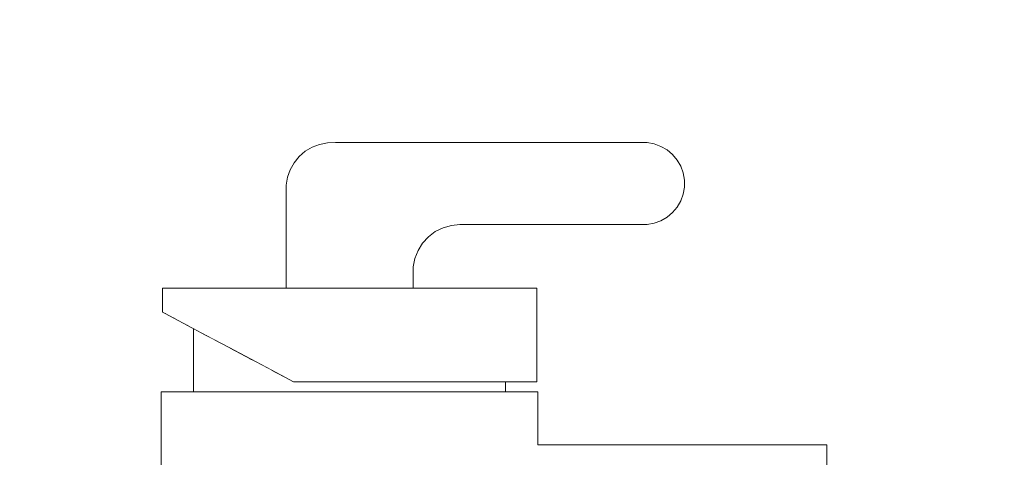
# Model space of a CAD drawing. Header units: millimetres. Extents: x 58537 to 97688, y -8921 to 14216.
# Tile 96 of 189: x 68588 to 68699, y 942 to 991. Entities that reach past the tile are written whole.
import ezdxf

# ---------------------------------------------------------------- set-up
doc = ezdxf.new("R2010")
doc.units = ezdxf.units.MM
doc.header["$MEASUREMENT"] = 0
doc.linetypes.add('Wipeout_Contour', pattern=[1000, 0, -1000])
doc.layers.add('Nowe_A-Armatura', color=7, linetype='Continuous')
doc.layers.add('Nowe_A-Wymiary-Zewnętrzne', color=7, linetype='Continuous')
doc.layers.add('Nowe_A-Armatura_Nr_pióra__2', color=8, linetype='Continuous', lineweight=13)
doc.layers.add('Nowe_A-Wymiary-Zewnętrzne_Nr_pióra__46', color=5, linetype='Continuous', lineweight=15)
doc.layers.add('Nowe_A-Wymiary-Zewnętrzne_Nr_pióra__45', color=7, linetype='Continuous', lineweight=15, true_color=0x40a5ff)
doc.layers.add('Nowe_A-Wymiary-Zewnętrzne_Nr_pióra__85', color=7, linetype='Continuous', lineweight=13, true_color=0x80c2ff)
doc.styles.add('STYL_AUTOMATYCZNY_2', font='arial.ttf')
doc.dimstyles.new('STYL_AUTOMATYCZNY__1', dxfattribs={"dimtxt": 125, "dimasz": 47.5, "dimexe": 0.18, "dimexo": 20, "dimgap": 0, "dimtad": 1, "dimdec": 1, "dimlfac": 0.1, "dimzin": 0, "dimdsep": 46, "dimtxsty": 'STYL_AUTOMATYCZNY_2', "dimblk": 'ARROWHEAD_11', "dimblk1": 'ARROWHEAD_11', "dimblk2": 'ARROWHEAD_11', "dimcen": 0.09, "dimclrd": 256, "dimclre": 256, "dimclrt": 5, "dimadec": 1, "dimazin": 0, "dimtfac": 1, "dimtdec": 4, "dimtmove": 0, "dimatfit": 3, "dimfxl": 0, "dimtolj": 1, "dimtzin": 0, "dimarcsym": 0})

# ---------------------------------------------------------------- blocks, each defined once
blk = doc.blocks.new('ElemPrzekroju_385')
at = {"color": 254, "linetype": 'Wipeout_Contour', "lineweight": 0, "ltscale": 274610.311916}
blk.add_wipeout([(68646.09, 950.12), (68646.09, 960.62), (68645.77, 960.62), (68645.77, 950.12)], dxfattribs=at).dxf.layer = 'Nowe_A-Armatura'
at = {"color": 254, "linetype": 'Wipeout_Contour', "lineweight": 0, "ltscale": 343262.877886}
blk.add_wipeout([(68645.91, 949), (68645.91, 942.4), (68646.07, 942.89), (68646.23, 943.05), (68646.23, 949)], dxfattribs=at).dxf.layer = 'Nowe_A-Armatura'
at = {"color": 254, "linetype": 'Wipeout_Contour', "lineweight": 0, "ltscale": 274607.779251}
blk.add_wipeout([(68645.77, 950.12), (68645.77, 960.62), (68644.82, 960.62), (68644.82, 950.12)], dxfattribs=at).dxf.layer = 'Nowe_A-Armatura'
at = {"color": 254, "linetype": 'Wipeout_Contour', "lineweight": 0, "ltscale": 411911.522493}
blk.add_wipeout([(68644.95, 949), (68644.95, 940.11), (68645.08, 940.59), (68645.49, 941.64), (68645.91, 942.38), (68645.91, 949)], dxfattribs=at).dxf.layer = 'Nowe_A-Armatura'
at = {"layer": 'Nowe_A-Armatura_Nr_pióra__2', "color": 8, "linetype": 'Continuous', "lineweight": 13}
for p, q in [((68646.09, 950.12), (68645.77, 950.12)), ((68646.23, 949), (68645.91, 949))]:
    blk.add_line(p, q, dxfattribs=at)
at = {"color": 254, "linetype": 'Wipeout_Contour', "lineweight": 0, "ltscale": 274602.790875}
blk.add_wipeout([(68643.28, 960.62), (68643.28, 950.12), (68644.82, 950.12), (68644.82, 960.62)], dxfattribs=at).dxf.layer = 'Nowe_A-Armatura'
at = {"color": 254, "linetype": 'Wipeout_Contour', "lineweight": 0, "ltscale": 1029755.847911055}
blk.add_wipeout([(68643.4, 949), (68643.4, 855.2), (68644.95, 855.2), (68644.95, 924.99), (68644.58, 925.8), (68644.09, 927.3), (68643.73, 928.96), (68643.5, 930.73), (68643.43, 932.55), (68643.5, 934.37), (68643.73, 936.14), (68644.09, 937.8), (68644.58, 939.3), (68644.95, 940.11), (68644.95, 949)], dxfattribs=at).dxf.layer = 'Nowe_A-Armatura'
at = {"layer": 'Nowe_A-Armatura_Nr_pióra__2', "color": 8, "linetype": 'Continuous', "lineweight": 13}
for p, q in [((68645.77, 950.12), (68644.82, 950.12)), ((68645.91, 949), (68644.95, 949))]:
    blk.add_line(p, q, dxfattribs=at)
at = {"color": 254, "linetype": 'Wipeout_Contour', "lineweight": 0, "ltscale": 274593.135826}
blk.add_wipeout([(68643.4, 855.2), (68643.4, 949), (68641.28, 949), (68641.28, 855.2)], dxfattribs=at).dxf.layer = 'Nowe_A-Armatura'
at = {"color": 254, "linetype": 'Wipeout_Contour', "lineweight": 0, "ltscale": 411980.254731}
blk.add_wipeout([(68645.49, 941.64), (68678.64, 941.64), (68678.64, 942.42), (68645.92, 942.42), (68645.91, 942.4), (68645.91, 942.38)], dxfattribs=at).dxf.layer = 'Nowe_A-Armatura'
at = {"layer": 'Nowe_A-Armatura_Nr_pióra__2', "color": 8, "linetype": 'Continuous', "lineweight": 13}
for p, q in [((68644.95, 949), (68643.4, 949)), ((68678.64, 940.59), (68678.64, 941.64))]:
    blk.add_line(p, q, dxfattribs=at)
at = {"color": 254, "linetype": 'Wipeout_Contour', "lineweight": 0, "ltscale": 274596.096374}
blk.add_wipeout([(68642.59, 950.12), (68642.32, 950.12), (68642.32, 949), (68642.59, 949)], dxfattribs=at).dxf.layer = 'Nowe_A-Armatura'
at = {"color": 254, "linetype": 'Wipeout_Contour', "lineweight": 0, "ltscale": 274583.698149}
blk.add_wipeout([(68641.28, 855.2), (68641.28, 949), (68638.68, 949), (68638.68, 855.2)], dxfattribs=at).dxf.layer = 'Nowe_A-Armatura'
at = {"color": 254, "linetype": 'Wipeout_Contour', "lineweight": 0, "ltscale": 274675.141434}
blk.add_wipeout([(68645.92, 942.42), (68678.64, 942.42), (68678.64, 942.89), (68646.07, 942.89)], dxfattribs=at).dxf.layer = 'Nowe_A-Armatura'
at = {"color": 254, "linetype": 'Wipeout_Contour', "lineweight": 0, "ltscale": 274593.985817}
blk.add_wipeout([(68642.32, 950.12), (68641.53, 950.12), (68641.53, 949), (68642.32, 949)], dxfattribs=at).dxf.layer = 'Nowe_A-Armatura'
at = {"color": 254, "linetype": 'Wipeout_Contour', "lineweight": 0, "ltscale": 274572.450764}
blk.add_wipeout([(68638.68, 855.2), (68638.68, 949), (68635.66, 949), (68635.66, 855.2)], dxfattribs=at).dxf.layer = 'Nowe_A-Armatura'
at = {"color": 254, "linetype": 'Wipeout_Contour', "lineweight": 0, "ltscale": 274675.472811}
blk.add_wipeout([(68646.23, 943.05), (68646.07, 942.89), (68678.64, 942.89), (68678.64, 943.05)], dxfattribs=at).dxf.layer = 'Nowe_A-Armatura'
at = {"layer": 'Nowe_A-Armatura_Nr_pióra__2', "color": 8, "linetype": 'Continuous', "lineweight": 13}
for p, q in [((68646.23, 943.05), (68646.23, 949)), ((68646.23, 943.05), (68678.64, 943.05)), ((68678.64, 942.89), (68678.64, 943.05)), ((68678.64, 942.42), (68678.64, 942.89)), ((68678.64, 941.64), (68678.64, 942.42))]:
    blk.add_line(p, q, dxfattribs=at)
at = {"color": 254, "linetype": 'Wipeout_Contour', "lineweight": 0, "ltscale": 343237.365057}
blk.add_wipeout([(68640.24, 950.12), (68640.24, 949), (68641.53, 949), (68641.53, 950.12), (68641.18, 950.12)], dxfattribs=at).dxf.layer = 'Nowe_A-Armatura'
at = {"color": 254, "linetype": 'Wipeout_Contour', "lineweight": 0, "ltscale": 274559.735417}
blk.add_wipeout([(68635.66, 855.2), (68635.66, 949), (68632.32, 949), (68632.32, 855.2)], dxfattribs=at).dxf.layer = 'Nowe_A-Armatura'
at = {"layer": 'Nowe_A-Armatura_Nr_pióra__2', "color": 8, "linetype": 'Continuous', "lineweight": 13}
blk.add_line((68643.4, 949), (68641.28, 949), dxfattribs=at)
at = {"color": 254, "linetype": 'Wipeout_Contour', "lineweight": 0, "ltscale": 274595.498358}
blk.add_wipeout([(68643.28, 950.12), (68643.28, 960.62), (68641.18, 960.62), (68641.18, 950.12)], dxfattribs=at).dxf.layer = 'Nowe_A-Armatura'
at = {"color": 254, "linetype": 'Wipeout_Contour', "lineweight": 0, "ltscale": 274583.751728}
blk.add_wipeout([(68638.5, 949), (68640.24, 949), (68640.24, 950.12), (68638.5, 950.12)], dxfattribs=at).dxf.layer = 'Nowe_A-Armatura'
at = {"color": 254, "linetype": 'Wipeout_Contour', "lineweight": 0, "ltscale": 274545.938457}
blk.add_wipeout([(68632.32, 855.2), (68632.32, 949), (68628.76, 949), (68628.76, 855.2)], dxfattribs=at).dxf.layer = 'Nowe_A-Armatura'
at = {"layer": 'Nowe_A-Armatura_Nr_pióra__2', "color": 8, "linetype": 'Continuous', "lineweight": 13}
for p, q in [((68642.59, 949), (68642.59, 950.12)), ((68644.82, 950.12), (68643.28, 950.12))]:
    blk.add_line(p, q, dxfattribs=at)
at = {"color": 254, "linetype": 'Wipeout_Contour', "lineweight": 0, "ltscale": 274575.939153}
blk.add_wipeout([(68638.5, 950.12), (68636.34, 950.12), (68636.34, 949), (68638.5, 949)], dxfattribs=at).dxf.layer = 'Nowe_A-Armatura'
at = {"color": 254, "linetype": 'Wipeout_Contour', "lineweight": 0, "ltscale": 274531.479097}
blk.add_wipeout([(68628.76, 855.2), (68628.76, 949), (68625.09, 949), (68625.09, 855.2)], dxfattribs=at).dxf.layer = 'Nowe_A-Armatura'
at = {"layer": 'Nowe_A-Armatura_Nr_pióra__2', "color": 8, "linetype": 'Continuous', "lineweight": 13}
blk.add_line((68641.28, 949), (68638.68, 949), dxfattribs=at)
at = {"color": 254, "linetype": 'Wipeout_Contour', "lineweight": 0, "ltscale": 274586.123279}
blk.add_wipeout([(68641.18, 950.12), (68641.18, 960.62), (68638.59, 960.62), (68638.59, 950.12)], dxfattribs=at).dxf.layer = 'Nowe_A-Armatura'
at = {"color": 254, "linetype": 'Wipeout_Contour', "lineweight": 0, "ltscale": 343208.600517}
blk.add_wipeout([(68633.84, 950.12), (68633.84, 949), (68636.34, 949), (68636.34, 950.12), (68635.59, 950.12)], dxfattribs=at).dxf.layer = 'Nowe_A-Armatura'
at = {"color": 254, "linetype": 'Wipeout_Contour', "lineweight": 0, "ltscale": 274516.796679}
blk.add_wipeout([(68625.09, 855.2), (68625.09, 949), (68621.42, 949), (68621.42, 855.2)], dxfattribs=at).dxf.layer = 'Nowe_A-Armatura'
at = {"layer": 'Nowe_A-Armatura_Nr_pióra__2', "color": 8, "linetype": 'Continuous', "lineweight": 13}
for p, q in [((68643.28, 950.12), (68641.18, 950.12)), ((68638.68, 949), (68635.66, 949))]:
    blk.add_line(p, q, dxfattribs=at)
at = {"color": 254, "linetype": 'Wipeout_Contour', "lineweight": 0, "ltscale": 274574.950494}
blk.add_wipeout([(68638.59, 950.12), (68638.59, 960.62), (68635.59, 960.62), (68635.59, 950.12)], dxfattribs=at).dxf.layer = 'Nowe_A-Armatura'
at = {"color": 254, "linetype": 'Wipeout_Contour', "lineweight": 0, "ltscale": 343195.024727}
blk.add_wipeout([(68631.07, 950.12), (68631.07, 949), (68633.84, 949), (68633.84, 950.12), (68632.27, 950.12)], dxfattribs=at).dxf.layer = 'Nowe_A-Armatura'
at = {"color": 254, "linetype": 'Wipeout_Contour', "lineweight": 0, "ltscale": 274502.33732}
blk.add_wipeout([(68621.42, 855.2), (68621.42, 949), (68617.86, 949), (68617.86, 855.2)], dxfattribs=at).dxf.layer = 'Nowe_A-Armatura'
at = {"layer": 'Nowe_A-Armatura_Nr_pióra__2', "color": 8, "linetype": 'Continuous', "lineweight": 13}
for p, q in [((68641.18, 950.12), (68638.59, 950.12)), ((68635.66, 949), (68632.32, 949))]:
    blk.add_line(p, q, dxfattribs=at)
at = {"color": 254, "linetype": 'Wipeout_Contour', "lineweight": 0, "ltscale": 274562.319484}
blk.add_wipeout([(68635.59, 950.12), (68635.59, 960.62), (68632.27, 960.62), (68632.27, 950.12)], dxfattribs=at).dxf.layer = 'Nowe_A-Armatura'
at = {"color": 254, "linetype": 'Wipeout_Contour', "lineweight": 0, "ltscale": 343180.294738}
blk.add_wipeout([(68628.13, 950.12), (68628.13, 949), (68631.07, 949), (68631.07, 950.12), (68628.74, 950.12)], dxfattribs=at).dxf.layer = 'Nowe_A-Armatura'
at = {"color": 254, "linetype": 'Wipeout_Contour', "lineweight": 0, "ltscale": 274488.540361}
blk.add_wipeout([(68617.86, 855.2), (68617.86, 949), (68614.52, 949), (68614.52, 855.2)], dxfattribs=at).dxf.layer = 'Nowe_A-Armatura'
at = {"layer": 'Nowe_A-Armatura_Nr_pióra__2', "color": 8, "linetype": 'Continuous', "lineweight": 13}
for p, q in [((68638.59, 950.12), (68635.59, 950.12)), ((68632.32, 949), (68628.76, 949))]:
    blk.add_line(p, q, dxfattribs=at)
at = {"color": 254, "linetype": 'Wipeout_Contour', "lineweight": 0, "ltscale": 274548.614035}
blk.add_wipeout([(68632.27, 950.12), (68632.27, 960.62), (68628.74, 960.62), (68628.74, 950.12)], dxfattribs=at).dxf.layer = 'Nowe_A-Armatura'
at = {"color": 254, "linetype": 'Wipeout_Contour', "lineweight": 0, "ltscale": 274532.711854}
blk.add_wipeout([(68625.09, 949), (68628.13, 949), (68628.13, 950.12), (68625.09, 950.12)], dxfattribs=at).dxf.layer = 'Nowe_A-Armatura'
at = {"color": 254, "linetype": 'Wipeout_Contour', "lineweight": 0, "ltscale": 274475.825014}
blk.add_wipeout([(68614.52, 855.2), (68614.52, 949), (68611.5, 949), (68611.5, 855.2)], dxfattribs=at).dxf.layer = 'Nowe_A-Armatura'
at = {"layer": 'Nowe_A-Armatura_Nr_pióra__2', "color": 8, "linetype": 'Continuous', "lineweight": 13}
blk.add_line((68635.59, 950.12), (68632.27, 950.12), dxfattribs=at)
at = {"color": 254, "linetype": 'Wipeout_Contour', "lineweight": 0, "ltscale": 274520.557645}
blk.add_wipeout([(68625.09, 950.12), (68622.05, 950.12), (68622.05, 949), (68625.09, 949)], dxfattribs=at).dxf.layer = 'Nowe_A-Armatura'
at = {"color": 254, "linetype": 'Wipeout_Contour', "lineweight": 0, "ltscale": 274464.57763}
blk.add_wipeout([(68611.5, 855.2), (68611.5, 949), (68608.9, 949), (68608.9, 855.2)], dxfattribs=at).dxf.layer = 'Nowe_A-Armatura'
at = {"layer": 'Nowe_A-Armatura_Nr_pióra__2', "color": 8, "linetype": 'Continuous', "lineweight": 13}
blk.add_line((68628.76, 949), (68625.09, 949), dxfattribs=at)
at = {"color": 254, "linetype": 'Wipeout_Contour', "lineweight": 0, "ltscale": 274534.250581}
blk.add_wipeout([(68628.74, 950.12), (68628.74, 960.62), (68625.09, 960.62), (68625.09, 950.12)], dxfattribs=at).dxf.layer = 'Nowe_A-Armatura'
at = {"color": 254, "linetype": 'Wipeout_Contour', "lineweight": 0, "ltscale": 343136.321477}
blk.add_wipeout([(68619.1, 950.12), (68619.1, 949), (68622.05, 949), (68622.05, 950.12), (68621.44, 950.12)], dxfattribs=at).dxf.layer = 'Nowe_A-Armatura'
at = {"color": 254, "linetype": 'Wipeout_Contour', "lineweight": 0, "ltscale": 274455.139954}
blk.add_wipeout([(68608.9, 855.2), (68608.9, 949), (68606.78, 949), (68606.78, 855.2)], dxfattribs=at).dxf.layer = 'Nowe_A-Armatura'
at = {"layer": 'Nowe_A-Armatura_Nr_pióra__2', "color": 8, "linetype": 'Continuous', "lineweight": 13}
for p, q in [((68632.27, 950.12), (68628.74, 950.12)), ((68625.09, 949), (68621.42, 949))]:
    blk.add_line(p, q, dxfattribs=at)
at = {"color": 254, "linetype": 'Wipeout_Contour', "lineweight": 0, "ltscale": 274519.665548}
blk.add_wipeout([(68625.09, 950.12), (68625.09, 960.62), (68621.44, 960.62), (68621.44, 950.12)], dxfattribs=at).dxf.layer = 'Nowe_A-Armatura'
at = {"color": 254, "linetype": 'Wipeout_Contour', "lineweight": 0, "ltscale": 411746.584189}
blk.add_wipeout([(68617.91, 950.59), (68616.34, 951.42), (68616.34, 949), (68619.1, 949), (68619.1, 950.12), (68618.79, 950.12)], dxfattribs=at).dxf.layer = 'Nowe_A-Armatura'
at = {"color": 254, "linetype": 'Wipeout_Contour', "lineweight": 0, "ltscale": 274447.798745}
blk.add_wipeout([(68605.22, 949), (68605.22, 855.2), (68606.78, 855.2), (68606.78, 949)], dxfattribs=at).dxf.layer = 'Nowe_A-Armatura'
at = {"layer": 'Nowe_A-Armatura_Nr_pióra__2', "color": 8, "linetype": 'Continuous', "lineweight": 13}
for p, q in [((68628.74, 950.12), (68625.09, 950.12)), ((68621.42, 949), (68617.86, 949))]:
    blk.add_line(p, q, dxfattribs=at)
at = {"color": 254, "linetype": 'Wipeout_Contour', "lineweight": 0, "ltscale": 343130.919739}
blk.add_wipeout([(68621.44, 950.12), (68621.44, 960.62), (68617.91, 960.62), (68617.91, 950.59), (68618.79, 950.12)], dxfattribs=at).dxf.layer = 'Nowe_A-Armatura'
at = {"color": 254, "linetype": 'Wipeout_Contour', "lineweight": 0, "ltscale": 343108.094822}
blk.add_wipeout([(68613.84, 952.75), (68613.84, 949), (68616.34, 949), (68616.34, 951.42), (68614.59, 952.35)], dxfattribs=at).dxf.layer = 'Nowe_A-Armatura'
at = {"color": 254, "linetype": 'Wipeout_Contour', "lineweight": 0, "ltscale": 274442.777063}
blk.add_wipeout([(68605.22, 855.2), (68605.22, 949), (68604.27, 949), (68604.27, 855.2)], dxfattribs=at).dxf.layer = 'Nowe_A-Armatura'
at = {"layer": 'Nowe_A-Armatura_Nr_pióra__2', "color": 8, "linetype": 'Continuous', "lineweight": 13}
for p, q in [((68621.44, 950.12), (68618.79, 950.12)), ((68625.09, 950.12), (68621.44, 950.12)), ((68606.78, 949), (68605.22, 949)), ((68617.86, 949), (68614.52, 949))]:
    blk.add_line(p, q, dxfattribs=at)
at = {"color": 254, "linetype": 'Wipeout_Contour', "lineweight": 0, "ltscale": 274491.636548}
blk.add_wipeout([(68614.59, 952.35), (68617.91, 950.59), (68617.91, 960.62), (68614.59, 960.62)], dxfattribs=at).dxf.layer = 'Nowe_A-Armatura'
at = {"color": 254, "linetype": 'Wipeout_Contour', "lineweight": 0, "ltscale": 274477.416002}
blk.add_wipeout([(68611.68, 949), (68613.84, 949), (68613.84, 952.75), (68611.68, 953.9)], dxfattribs=at).dxf.layer = 'Nowe_A-Armatura'
at = {"color": 254, "linetype": 'Wipeout_Contour', "lineweight": 0, "ltscale": 274440.227488}
blk.add_wipeout([(68604.27, 855.2), (68604.27, 949), (68603.95, 949), (68603.95, 855.2)], dxfattribs=at).dxf.layer = 'Nowe_A-Armatura'
at = {"layer": 'Nowe_A-Armatura_Nr_pióra__2', "color": 8, "linetype": 'Continuous', "lineweight": 13}
for p, q in [((68618.79, 950.12), (68617.91, 950.59)), ((68604.27, 949), (68603.95, 949)), ((68603.95, 855.2), (68603.95, 949)), ((68605.22, 949), (68604.27, 949))]:
    blk.add_line(p, q, dxfattribs=at)
at = {"color": 254, "linetype": 'Wipeout_Contour', "lineweight": 0, "ltscale": 2677325.070581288}
blk.add_wipeout([(68617.97, 960.62), (68632.21, 960.62), (68632.21, 963), (68632.4, 963.95), (68632.77, 964.85), (68633.28, 965.67), (68633.94, 966.38), (68634.71, 966.96), (68635.58, 967.39), (68636.51, 967.66), (68637.47, 967.76), (68658.49, 967.76), (68659.28, 967.9), (68660.03, 968.18), (68660.73, 968.58), (68661.34, 969.09), (68661.86, 969.71), (68662.26, 970.4), (68662.53, 971.16), (68662.67, 971.95), (68662.67, 972.75), (68662.53, 973.54), (68662.26, 974.29), (68661.86, 974.99), (68661.34, 975.6), (68660.73, 976.12), (68660.03, 976.52), (68659.28, 976.8), (68658.49, 976.94), (68623.51, 976.94), (68622.61, 976.92), (68621.73, 976.75), (68620.89, 976.43), (68620.11, 975.97), (68619.43, 975.39), (68618.86, 974.69), (68618.42, 973.91), (68618.12, 973.06), (68617.97, 972.18)], dxfattribs=at).dxf.layer = 'Nowe_A-Armatura'
at = {"color": 254, "linetype": 'Wipeout_Contour', "lineweight": 0, "ltscale": 274469.633336}
blk.add_wipeout([(68609.93, 954.83), (68609.93, 949), (68611.68, 949), (68611.68, 953.9)], dxfattribs=at).dxf.layer = 'Nowe_A-Armatura'
at = {"layer": 'Nowe_A-Armatura_Nr_pióra__2', "color": 8, "linetype": 'Continuous', "lineweight": 13}
for p, q in [((68620.89, 976.43), (68621.73, 976.75)), ((68621.73, 976.75), (68622.61, 976.92)), ((68622.61, 976.92), (68623.51, 976.94)), ((68623.51, 976.94), (68658.49, 976.94)), ((68658.49, 976.94), (68659.28, 976.8)), ((68659.28, 976.8), (68660.03, 976.52)), ((68619.43, 975.39), (68620.11, 975.97)), ((68620.11, 975.97), (68620.89, 976.43)), ((68660.03, 976.52), (68660.73, 976.12)), ((68660.73, 976.12), (68661.34, 975.6)), ((68661.34, 975.6), (68661.86, 974.99)), ((68618.42, 973.91), (68618.86, 974.69)), ((68618.86, 974.69), (68619.43, 975.39)), ((68661.86, 974.99), (68662.26, 974.29)), ((68618.12, 973.06), (68618.42, 973.91)), ((68662.26, 974.29), (68662.53, 973.54)), ((68662.53, 973.54), (68662.67, 972.75)), ((68617.97, 972.18), (68618.12, 973.06)), ((68662.67, 972.75), (68662.67, 971.95)), ((68617.97, 960.62), (68617.97, 972.18)), ((68662.53, 971.16), (68662.26, 970.4)), ((68662.67, 971.95), (68662.53, 971.16)), ((68662.26, 970.4), (68661.86, 969.71)), ((68661.34, 969.09), (68660.73, 968.58)), ((68661.86, 969.71), (68661.34, 969.09)), ((68659.28, 967.9), (68658.49, 967.76)), ((68660.03, 968.18), (68659.28, 967.9)), ((68660.73, 968.58), (68660.03, 968.18)), ((68634.71, 966.96), (68633.94, 966.38)), ((68635.58, 967.39), (68634.71, 966.96)), ((68636.51, 967.66), (68635.58, 967.39)), ((68637.47, 967.76), (68636.51, 967.66)), ((68658.49, 967.76), (68637.47, 967.76)), ((68633.28, 965.67), (68632.77, 964.85)), ((68633.94, 966.38), (68633.28, 965.67)), ((68632.77, 964.85), (68632.4, 963.95)), ((68632.4, 963.95), (68632.21, 963)), ((68632.21, 963), (68632.21, 960.62)), ((68621.44, 960.62), (68617.91, 960.62)), ((68625.09, 960.62), (68621.44, 960.62)), ((68628.74, 960.62), (68625.09, 960.62)), ((68632.27, 960.62), (68628.74, 960.62)), ((68635.59, 960.62), (68632.27, 960.62)), ((68638.59, 960.62), (68635.59, 960.62)), ((68641.18, 960.62), (68638.59, 960.62)), ((68643.28, 960.62), (68641.18, 960.62)), ((68644.82, 960.62), (68643.28, 960.62)), ((68645.77, 960.62), (68644.82, 960.62)), ((68646.09, 960.62), (68645.77, 960.62)), ((68646.09, 950.12), (68646.09, 960.62)), ((68614.52, 949), (68611.5, 949))]:
    blk.add_line(p, q, dxfattribs=at)
at = {"color": 254, "linetype": 'Wipeout_Contour', "lineweight": 0, "ltscale": 274479.052385}
blk.add_wipeout([(68611.59, 953.95), (68614.59, 952.35), (68614.59, 960.62), (68611.59, 960.62)], dxfattribs=at).dxf.layer = 'Nowe_A-Armatura'
at = {"color": 254, "linetype": 'Wipeout_Contour', "lineweight": 0, "ltscale": 343079.461848}
blk.add_wipeout([(68608.64, 955.51), (68608.64, 949), (68609.93, 949), (68609.93, 954.83), (68609, 955.32)], dxfattribs=at).dxf.layer = 'Nowe_A-Armatura'
at = {"layer": 'Nowe_A-Armatura_Nr_pióra__2', "color": 8, "linetype": 'Continuous', "lineweight": 13}
for p, q in [((68617.91, 960.62), (68614.59, 960.62)), ((68617.91, 950.59), (68614.59, 952.35))]:
    blk.add_line(p, q, dxfattribs=at)
at = {"color": 254, "linetype": 'Wipeout_Contour', "lineweight": 0, "ltscale": 274459.438498}
blk.add_wipeout([(68607.86, 949), (68608.64, 949), (68608.64, 955.51), (68607.86, 955.93)], dxfattribs=at).dxf.layer = 'Nowe_A-Armatura'
at = {"layer": 'Nowe_A-Armatura_Nr_pióra__2', "color": 8, "linetype": 'Continuous', "lineweight": 13}
blk.add_line((68611.5, 949), (68608.9, 949), dxfattribs=at)
at = {"color": 254, "linetype": 'Wipeout_Contour', "lineweight": 0, "ltscale": 274467.921089}
blk.add_wipeout([(68609, 955.32), (68611.59, 953.95), (68611.59, 960.62), (68609, 960.62)], dxfattribs=at).dxf.layer = 'Nowe_A-Armatura'
at = {"color": 254, "linetype": 'Wipeout_Contour', "lineweight": 0, "ltscale": 274457.336323}
blk.add_wipeout([(68607.59, 949), (68607.86, 949), (68607.86, 955.93), (68607.59, 956.08)], dxfattribs=at).dxf.layer = 'Nowe_A-Armatura'
at = {"layer": 'Nowe_A-Armatura_Nr_pióra__2', "color": 8, "linetype": 'Continuous', "lineweight": 13}
for p, q in [((68614.59, 960.62), (68611.59, 960.62)), ((68614.59, 952.35), (68611.59, 953.95)), ((68608.9, 949), (68606.78, 949))]:
    blk.add_line(p, q, dxfattribs=at)
at = {"color": 254, "linetype": 'Wipeout_Contour', "lineweight": 0, "ltscale": 274458.580781}
blk.add_wipeout([(68606.9, 956.44), (68609, 955.32), (68609, 960.62), (68606.9, 960.62)], dxfattribs=at).dxf.layer = 'Nowe_A-Armatura'
at = {"layer": 'Nowe_A-Armatura_Nr_pióra__2', "color": 8, "linetype": 'Continuous', "lineweight": 13}
for p, q in [((68611.59, 960.62), (68609, 960.62)), ((68607.59, 949), (68607.59, 956.08)), ((68611.59, 953.95), (68609, 955.32))]:
    blk.add_line(p, q, dxfattribs=at)
at = {"color": 254, "linetype": 'Wipeout_Contour', "lineweight": 0, "ltscale": 274451.3151}
blk.add_wipeout([(68605.36, 960.62), (68605.36, 957.26), (68606.9, 956.44), (68606.9, 960.62)], dxfattribs=at).dxf.layer = 'Nowe_A-Armatura'
at = {"layer": 'Nowe_A-Armatura_Nr_pióra__2', "color": 8, "linetype": 'Continuous', "lineweight": 13}
for p, q in [((68609, 960.62), (68606.9, 960.62)), ((68609, 955.32), (68606.9, 956.44))]:
    blk.add_line(p, q, dxfattribs=at)
at = {"color": 254, "linetype": 'Wipeout_Contour', "lineweight": 0, "ltscale": 274446.344578}
blk.add_wipeout([(68604.41, 957.77), (68605.36, 957.26), (68605.36, 960.62), (68604.41, 960.62)], dxfattribs=at).dxf.layer = 'Nowe_A-Armatura'
at = {"layer": 'Nowe_A-Armatura_Nr_pióra__2', "color": 8, "linetype": 'Continuous', "lineweight": 13}
for p, q in [((68606.9, 960.62), (68605.36, 960.62)), ((68606.9, 956.44), (68605.36, 957.26))]:
    blk.add_line(p, q, dxfattribs=at)
at = {"color": 254, "linetype": 'Wipeout_Contour', "lineweight": 0, "ltscale": 274443.820048}
blk.add_wipeout([(68604.09, 957.94), (68604.41, 957.77), (68604.41, 960.62), (68604.09, 960.62)], dxfattribs=at).dxf.layer = 'Nowe_A-Armatura'
at = {"layer": 'Nowe_A-Armatura_Nr_pióra__2', "color": 8, "linetype": 'Continuous', "lineweight": 13}
for p, q in [((68604.41, 960.62), (68604.09, 960.62)), ((68604.09, 957.94), (68604.09, 960.62)), ((68605.36, 960.62), (68604.41, 960.62)), ((68604.41, 957.77), (68604.09, 957.94)), ((68605.36, 957.26), (68604.41, 957.77))]:
    blk.add_line(p, q, dxfattribs=at)
blk = doc.blocks.new('*D1013')
at = {"layer": 'Nowe_A-Wymiary-Zewnętrzne_Nr_pióra__45', "linetype": 'Continuous', "lineweight": 15, "true_color": 0x40a5ff}
for points in [[(93173.54, 2200), (93174.49, 2195.22), (93177.2, 2191.16), (93181.25, 2188.45), (93186.04, 2187.5), (93190.82, 2188.45), (93194.88, 2191.16), (93197.59, 2195.22), (93198.54, 2200), (93197.59, 2204.78), (93194.88, 2208.84), (93190.82, 2211.55), (93186.04, 2212.5), (93181.25, 2211.55), (93177.2, 2208.84), (93174.49, 2204.78)], [(93173.54, 0), (93174.49, -4.78), (93177.2, -8.84), (93181.25, -11.55), (93186.04, -12.5), (93190.82, -11.55), (93194.88, -8.84), (93197.59, -4.78), (93198.54, 0), (93197.59, 4.78), (93194.88, 8.84), (93190.82, 11.55), (93186.04, 12.5), (93181.25, 11.55), (93177.2, 8.84), (93174.49, 4.78)]]:
    blk.add_hatch(color=161, dxfattribs=at).paths.add_polyline_path(points)
at = {"layer": 'Nowe_A-Wymiary-Zewnętrzne_Nr_pióra__45', "color": 161, "linetype": 'Continuous', "lineweight": 15, "true_color": 0x40a5ff}
for centre in [(93186.04, 2200), (93186.04, 0)]:
    blk.add_circle(centre, 12.5, dxfattribs=at)
at = {"layer": 'Nowe_A-Wymiary-Zewnętrzne_Nr_pióra__85', "color": 151, "linetype": 'Continuous', "lineweight": 13, "true_color": 0x80c2ff}
for p, q in [((93173.54, 2200), (93139.16, 2200)), ((93232.91, 2200), (93198.54, 2200)), ((93186.04, 12.5), (93186.04, 2187.5)), ((93173.54, 0), (93139.16, 0)), ((93232.91, 0), (93198.54, 0))]:
    blk.add_line(p, q, dxfattribs=at)
at = {"layer": 'Nowe_A-Wymiary-Zewnętrzne_Nr_pióra__46', "color": 5, "lineweight": 15, "char_height": 125, "attachment_point": 7, "rotation": 90, "style": 'STYL_AUTOMATYCZNY_2'}
for s, insert in [('\\A1;{\\pql;\\fArial|b0|i0|c238|p0;\\W1.000000;220,0}', (93161.04, 1052.33)), ('\\A1;{\\pql;\\fArial|b0|i0|c238|p0;\\W1.000000;14,0}', (93161.04, 12.5))]:
    blk.add_mtext(s, dxfattribs=dict(at, insert=insert))
blk = doc.blocks.new('ARROWHEAD_11')
at = {"color": 0, "linetype": 'Continuous', "lineweight": 0}
blk.add_line((0, 0), (-1, 0), dxfattribs=at)
at = {"color": 0, "linetype": 'Continuous', "lineweight": 0, "const_width": 0.25, "flags": 128}
blk.add_lwpolyline([(-0.125, 0, 1), (0.125, 0, 1)], format="xyb", close=True, dxfattribs=at)
blk = doc.blocks.new('*D1027')
at = {"layer": 'Nowe_A-Wymiary-Zewnętrzne_Nr_pióra__45', "linetype": 'Continuous', "lineweight": 15, "true_color": 0x40a5ff}
for points in [[(93506.73, 12845.37), (93507.68, 12840.59), (93510.39, 12836.54), (93514.45, 12833.83), (93519.23, 12832.87), (93524.01, 12833.83), (93528.07, 12836.54), (93530.78, 12840.59), (93531.73, 12845.37), (93530.78, 12850.16), (93528.07, 12854.21), (93524.01, 12856.92), (93519.23, 12857.87), (93514.45, 12856.92), (93510.39, 12854.21), (93507.68, 12850.16)], [(93506.73, -450), (93507.68, -454.78), (93510.39, -458.84), (93514.45, -461.55), (93519.23, -462.5), (93524.01, -461.55), (93528.07, -458.84), (93530.78, -454.78), (93531.73, -450), (93530.78, -445.22), (93528.07, -441.16), (93524.01, -438.45), (93519.23, -437.5), (93514.45, -438.45), (93510.39, -441.16), (93507.68, -445.22)]]:
    blk.add_hatch(color=161, dxfattribs=at).paths.add_polyline_path(points)
at = {"layer": 'Nowe_A-Wymiary-Zewnętrzne_Nr_pióra__45', "color": 161, "linetype": 'Continuous', "lineweight": 15, "true_color": 0x40a5ff}
for centre in [(93519.23, 12845.37), (93519.23, -450)]:
    blk.add_circle(centre, 12.5, dxfattribs=at)
at = {"layer": 'Nowe_A-Wymiary-Zewnętrzne_Nr_pióra__85', "color": 151, "linetype": 'Continuous', "lineweight": 13, "true_color": 0x80c2ff}
for p, q in [((93519.23, 12857.87), (93519.23, 12870.37)), ((93506.73, 12845.37), (93472.36, 12845.37)), ((93566.11, 12845.37), (93531.73, 12845.37)), ((93519.23, -437.5), (93519.23, 12832.87)), ((93506.73, -450), (93472.36, -450)), ((93566.11, -450), (93531.73, -450)), ((93519.23, -475), (93519.23, -462.5))]:
    blk.add_line(p, q, dxfattribs=at)
at = {"layer": 'Nowe_A-Wymiary-Zewnętrzne_Nr_pióra__46', "color": 5, "lineweight": 15, "insert": (93494.23, 5911.71), "char_height": 125, "attachment_point": 7, "rotation": 90, "style": 'STYL_AUTOMATYCZNY_2'}
blk.add_mtext('\\A1;{\\pql;\\fArial|b0|i0|c238|p0;\\W1.000000;1\xa0329,5}', dxfattribs=at)
blk = doc.blocks.new('*D1032')
at = {"layer": 'Nowe_A-Wymiary-Zewnętrzne_Nr_pióra__45', "linetype": 'Continuous', "lineweight": 15, "true_color": 0x40a5ff}
for points in [[(90228.51, 2200), (90229.46, 2195.22), (90232.17, 2191.16), (90236.23, 2188.45), (90241.01, 2187.5), (90245.79, 2188.45), (90249.85, 2191.16), (90252.56, 2195.22), (90253.51, 2200), (90252.56, 2204.78), (90249.85, 2208.84), (90245.79, 2211.55), (90241.01, 2212.5), (90236.23, 2211.55), (90232.17, 2208.84), (90229.46, 2204.78)], [(90228.51, 0), (90229.46, -4.78), (90232.17, -8.84), (90236.23, -11.55), (90241.01, -12.5), (90245.79, -11.55), (90249.85, -8.84), (90252.56, -4.78), (90253.51, 0), (90252.56, 4.78), (90249.85, 8.84), (90245.79, 11.55), (90241.01, 12.5), (90236.23, 11.55), (90232.17, 8.84), (90229.46, 4.78)]]:
    blk.add_hatch(color=161, dxfattribs=at).paths.add_polyline_path(points)
at = {"layer": 'Nowe_A-Wymiary-Zewnętrzne_Nr_pióra__45', "color": 161, "linetype": 'Continuous', "lineweight": 15, "true_color": 0x40a5ff}
for centre in [(90241.01, 2200), (90241.01, 0)]:
    blk.add_circle(centre, 12.5, dxfattribs=at)
at = {"layer": 'Nowe_A-Wymiary-Zewnętrzne_Nr_pióra__85', "color": 151, "linetype": 'Continuous', "lineweight": 13, "true_color": 0x80c2ff}
for p, q in [((90228.51, 2200), (90194.13, 2200)), ((90287.88, 2200), (90253.51, 2200)), ((90241.01, 12.5), (90241.01, 2187.5)), ((90228.51, 0), (90194.13, 0)), ((90287.88, 0), (90253.51, 0))]:
    blk.add_line(p, q, dxfattribs=at)
at = {"layer": 'Nowe_A-Wymiary-Zewnętrzne_Nr_pióra__46', "color": 5, "lineweight": 15, "char_height": 125, "attachment_point": 7, "rotation": 90, "style": 'STYL_AUTOMATYCZNY_2'}
for s, insert in [('\\A1;{\\pql;\\fArial|b0|i0|c238|p0;\\W1.000000;34,0}', (90216.01, 1853.85)), ('\\A1;{\\pql;\\fArial|b0|i0|c238|p0;\\W1.000000;220,0}', (90216.01, 718.68))]:
    blk.add_mtext(s, dxfattribs=dict(at, insert=insert))
blk = doc.blocks.new('*D1049')
at = {"layer": 'Nowe_A-Wymiary-Zewnętrzne_Nr_pióra__45', "linetype": 'Continuous', "lineweight": 15, "true_color": 0x40a5ff}
for points in [[(77300.15, 1370), (77301.1, 1365.22), (77303.81, 1361.16), (77307.87, 1358.45), (77312.65, 1357.5), (77317.44, 1358.45), (77321.49, 1361.16), (77324.2, 1365.22), (77325.15, 1370), (77324.2, 1374.78), (77321.49, 1378.84), (77317.44, 1381.55), (77312.65, 1382.5), (77307.87, 1381.55), (77303.81, 1378.84), (77301.1, 1374.78)], [(77300.15, 0), (77301.1, -4.78), (77303.81, -8.84), (77307.87, -11.55), (77312.65, -12.5), (77317.44, -11.55), (77321.49, -8.84), (77324.2, -4.78), (77325.15, 0), (77324.2, 4.78), (77321.49, 8.84), (77317.44, 11.55), (77312.65, 12.5), (77307.87, 11.55), (77303.81, 8.84), (77301.1, 4.78)]]:
    blk.add_hatch(color=161, dxfattribs=at).paths.add_polyline_path(points)
at = {"layer": 'Nowe_A-Wymiary-Zewnętrzne_Nr_pióra__45', "color": 161, "linetype": 'Continuous', "lineweight": 15, "true_color": 0x40a5ff}
for centre in [(77312.65, 1370), (77312.65, 0)]:
    blk.add_circle(centre, 12.5, dxfattribs=at)
at = {"layer": 'Nowe_A-Wymiary-Zewnętrzne_Nr_pióra__85', "color": 151, "linetype": 'Continuous', "lineweight": 13, "true_color": 0x80c2ff}
for p, q in [((77300.15, 1370), (77265.78, 1370)), ((77359.53, 1370), (77325.15, 1370)), ((77312.65, 12.5), (77312.65, 1357.5)), ((77300.15, 0), (77265.78, 0)), ((77359.53, 0), (77325.15, 0))]:
    blk.add_line(p, q, dxfattribs=at)
at = {"layer": 'Nowe_A-Wymiary-Zewnętrzne_Nr_pióra__46', "color": 5, "lineweight": 15, "char_height": 125, "attachment_point": 7, "rotation": 90, "style": 'STYL_AUTOMATYCZNY_2'}
for s, insert in [('\\A1;{\\pql;\\fArial|b0|i0|c238|p0;\\W1.000000;16,0}', (77287.65, 1023.85)), ('\\A1;{\\pql;\\fArial|b0|i0|c238|p0;\\W1.000000;137,0}', (77287.65, 303.68))]:
    blk.add_mtext(s, dxfattribs=dict(at, insert=insert))

msp = doc.modelspace()

# ---------------------------------------------------------------- block references
at = {"layer": 'Nowe_A-Armatura', "lineweight": 0}
msp.add_blockref('ElemPrzekroju_385', (0, 0), dxfattribs=at)

# ---------------------------------------------------------------- next in the draw order: dimensions: what is measured, and where the dimension line sits
at = {"layer": 'Nowe_A-Wymiary-Zewnętrzne', "color": 151, "linetype": 'Continuous', "lineweight": 13, "true_color": 0x80c2ff}
for base, p1, p2, picture, middle in [((93519.23, 12845.37), (63041.84, -450), (64717.21, 12845.37), '*D1027', (93431.73, 6192.83)), ((93186.04, 2200), (58537.27, 0), (64770.07, 2200), '*D1013', (93098.54, 1261.72)), ((90241.01, 2200), (58537.27, 0), (65240.07, 2200), '*D1032', (90153.51, 928.07)), ((77312.65, 1370), (58537.27, 0), (77870.07, 1370), '*D1049', (77225.15, 513.07))]:
    dim = msp.add_linear_dim(base=base, p1=p1, p2=p2, angle=90, dimstyle='STYL_AUTOMATYCZNY__1', dxfattribs=at)
    dim.commit()
    dim.dimension.update_dxf_attribs({"geometry": picture, "text_midpoint": middle, "dimtype": 160, "text_rotation": 90})

doc.saveas('drawing.dxf')
